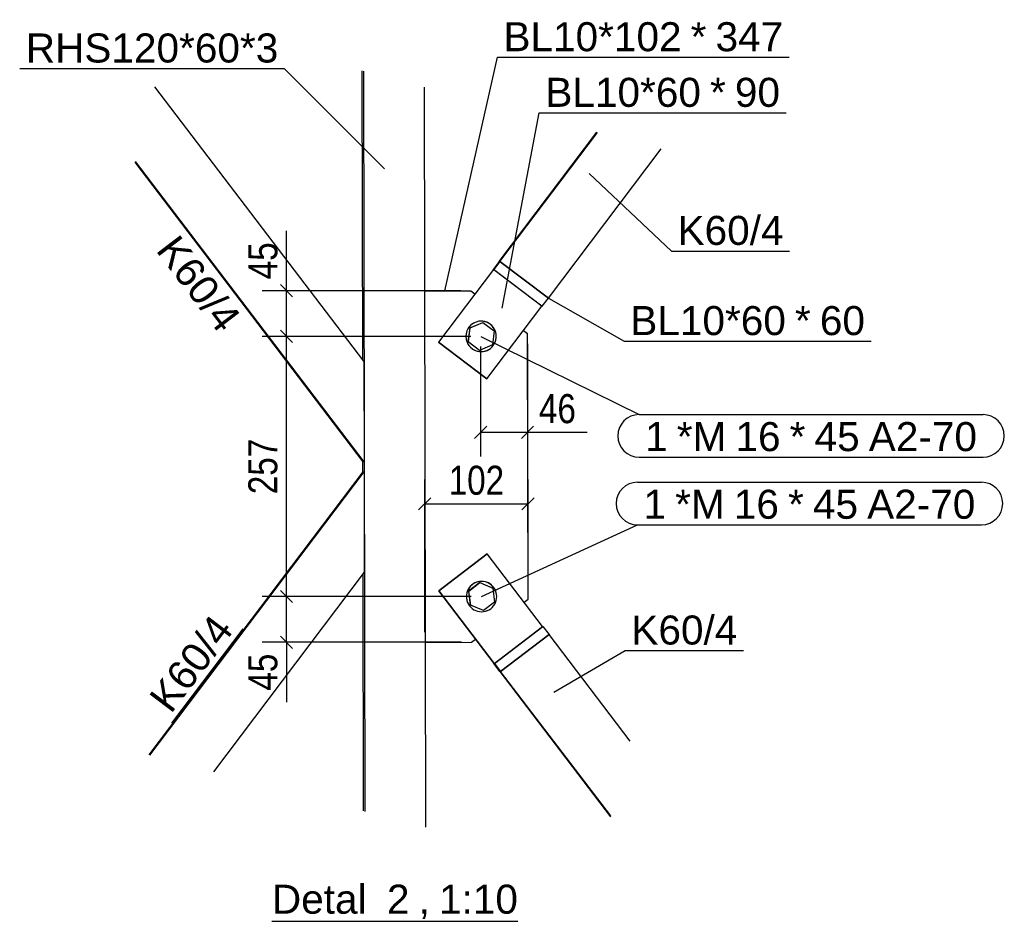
# Model space of a CAD drawing. Header units: millimetres. Extents: x 30 to 208467, y 44 to 15445.
# Tile 59 of 61: x 183691 to 184663, y 45 to 934. Entities that reach past the tile are written whole.
import ezdxf

# ---------------------------------------------------------------- set-up
doc = ezdxf.new("R2010")
doc.units = ezdxf.units.MM
doc.styles.add('Arial', font='ARIAL.TTF', dxfattribs={"height": 0.2})
doc.styles.add('Arial Narrow', font='ARIALN.TTF', dxfattribs={"height": 0.2})

# ---------------------------------------------------------------- blocks, each defined once
blk = doc.blocks.new('Unknown-25 - 51418')
at = {"color": 5}
blk.add_line((183940.22, 45), (184182.98, 45), dxfattribs=at)
at = {"color": 5, "style": 'Arial'}
for s, height, p in [('Detal', 28.652, (183940.22, 52.5)), (' 2', 28.652, (184042.62, 52.5)), ('1:10', 28.652, (184105.11, 52.5)), (',', 28.65, (184084.99, 52.5))]:
    blk.add_text(s, height=height, dxfattribs=at).set_placement(p)
blk = doc.blocks.new('Part-51453 - 51418')
at = {"color": 7}
for p, q in [((184029.81, 599.06), (184029.28, 883.86)), ((184032.16, 153.44), (184030.8, 883.46)), ((184092.19, 137.77), (184090.83, 867.79)), ((184030.01, 488), (184029.99, 498.81)), ((184030.64, 153.84), (184030.2, 387.75))]:
    blk.add_line(p, q, dxfattribs=at)
blk = doc.blocks.new('Part-51454 - 51418')
at = {"color": 7}
for p, q in [((184030.95, 597.55), (183824.71, 868.25)), ((184030.38, 498.31), (183805.26, 793.78)), ((184031.14, 498.31), (183805.46, 794.52)), ((184030.95, 597.55), (184031.14, 498.31)), ((184031.14, 498.31), (184030.38, 498.31))]:
    blk.add_line(p, q, dxfattribs=at)
blk = doc.blocks.new('Part-51461 - 51418')
at = {"color": 7}
for p, q in [((184164.44, 695.88), (184260.84, 823.4)), ((184165.2, 695.88), (184261.48, 823.23)), ((184213.06, 659.7), (184324.29, 806.83)), ((184165.2, 695.88), (184164.44, 695.88)), ((184213.06, 659.7), (184165.2, 695.88))]:
    blk.add_line(p, q, dxfattribs=at)
blk = doc.blocks.new('Part-51464 - 51418')
at = {"color": 7}
for p, q in [((184104.91, 370.98), (184152.63, 407.34)), ((184152.76, 407.34), (184105.04, 370.98)), ((184152.76, 407.34), (184152.63, 407.34)), ((184207.3, 335.76), (184152.76, 407.34)), ((184105.04, 370.98), (184104.91, 370.98)), ((184159.45, 299.39), (184104.91, 370.98)), ((184105.04, 370.98), (184159.58, 299.39)), ((184159.58, 299.39), (184207.3, 335.76)), ((184159.58, 299.39), (184159.45, 299.39))]:
    blk.add_line(p, q, dxfattribs=at)
blk = doc.blocks.new('Part-51455 - 51418')
at = {"color": 7}
for p, q in [((183819.13, 209.06), (184030.39, 488.5)), ((183819.77, 208.89), (184031.16, 488.51)), ((184030.39, 488.5), (184031.16, 488.51)), ((184031.16, 488.51), (184031.34, 389.26)), ((184031.34, 389.26), (183882.58, 192.49))]:
    blk.add_line(p, q, dxfattribs=at)
blk = doc.blocks.new('Part-51460 - 51418')
at = {"color": 7}
for p, q in [((184213.68, 327.8), (184165.96, 291.44)), ((184293.82, 222.61), (184213.68, 327.8)), ((184165.96, 291.44), (184165.19, 291.44)), ((184165.19, 291.44), (184274.37, 148.14)), ((184274.57, 148.88), (184165.96, 291.44))]:
    blk.add_line(p, q, dxfattribs=at)
blk = doc.blocks.new('Part-51463 - 51418')
at = {"color": 7}
for p, q in [((184091.2, 666.91), (184136.65, 666.99)), ((184136.65, 666.99), (184140.63, 663.97)), ((184188.57, 627.73), (184192.48, 624.77)), ((184192.97, 362.65), (184192.48, 624.77)), ((184189.07, 359.68), (184192.97, 362.65)), ((184137.29, 320.22), (184141.27, 323.25)), ((184091.85, 320.14), (184137.29, 320.22))]:
    blk.add_line(p, q, dxfattribs=at)
blk = doc.blocks.new('Bolt-51465 - 51418')
at = {"color": 136}
for p, q in [((184145.35, 379.04), (184134.33, 370.64)), ((184134.46, 370.64), (184145.48, 379.04)), ((184145.43, 379.01), (184145.35, 379.04)), ((184145.35, 379.04), (184145.48, 379.04)), ((184145.48, 379.04), (184158.26, 373.7)), ((184134.33, 370.64), (184136.09, 356.9)), ((184134.33, 370.64), (184134.46, 370.64)), ((184136.22, 356.9), (184134.46, 370.64)), ((184158.26, 373.7), (184160.02, 359.95)), ((184160.02, 359.95), (184149, 351.55)), ((184148.88, 351.55), (184136.09, 356.9)), ((184136.09, 356.9), (184136.22, 356.9)), ((184149, 351.55), (184136.22, 356.9)), ((184148.92, 351.59), (184148.88, 351.55)), ((184148.88, 351.55), (184149, 351.55))]:
    blk.add_line(p, q, dxfattribs=at)
for centre, start, end in [((184147.08, 365.3), 7.30636, 187.30636), ((184147.11, 365.3), 37.30801, 217.30801), ((184147.11, 365.3), 217.30801, 37.30801), ((184147.08, 365.3), 187.30636, 7.30636)]:
    blk.add_arc(centre, 15, start, end, dxfattribs=at)
blk = doc.blocks.new('Part-51466 - 51418')
at = {"color": 7}
for p, q in [((184158.73, 687.9), (184104.45, 616.11)), ((184158.85, 687.9), (184104.58, 616.11)), ((184158.85, 687.9), (184158.73, 687.9)), ((184206.71, 651.72), (184158.85, 687.9)), ((184152.43, 579.93), (184206.71, 651.72)), ((184104.58, 616.11), (184104.45, 616.11)), ((184152.31, 579.93), (184104.45, 616.11)), ((184104.58, 616.11), (184152.43, 579.93)), ((184152.43, 579.93), (184152.31, 579.93))]:
    blk.add_line(p, q, dxfattribs=at)
blk = doc.blocks.new('Bolt-51467 - 51418')
at = {"color": 136}
for p, q in [((184135.58, 630.31), (184148.35, 635.7)), ((184135.71, 630.31), (184148.47, 635.7)), ((184148.35, 635.7), (184148.39, 635.67)), ((184148.35, 635.7), (184148.47, 635.7)), ((184148.47, 635.7), (184159.53, 627.35)), ((184135.58, 630.31), (184133.87, 616.56)), ((184134, 616.56), (184135.71, 630.31)), ((184135.58, 630.31), (184135.71, 630.31)), ((184159.53, 627.35), (184157.82, 613.6)), ((184144.93, 608.2), (184133.87, 616.56)), ((184133.87, 616.56), (184134, 616.56)), ((184145.05, 608.2), (184134, 616.56)), ((184157.82, 613.6), (184145.05, 608.2)), ((184145.01, 608.24), (184144.93, 608.2)), ((184144.93, 608.2), (184145.05, 608.2))]:
    blk.add_line(p, q, dxfattribs=at)
for centre, start, end in [((184146.6, 621.95), 112.90626, 292.90626), ((184146.64, 621.95), 322.90568, 142.90568), ((184146.6, 621.95), 292.90626, 112.90626), ((184146.64, 621.95), 142.90568, 322.90568)]:
    blk.add_arc(centre, 15, start, end, dxfattribs=at)
blk = doc.blocks.new('Part-51491 - 51418')
at = {"color": 7}
for p, q in [((184159.9, 299.39), (184207.62, 335.76)), ((184207.3, 335.76), (184207.62, 335.76)), ((184207.62, 335.76), (184213.68, 327.8)), ((184165.96, 291.44), (184213.68, 327.8)), ((184159.13, 299.39), (184159.33, 299.54)), ((184165.19, 291.44), (184159.13, 299.39)), ((184159.13, 299.39), (184159.9, 299.39)), ((184159.9, 299.39), (184165.96, 291.44)), ((184165.19, 291.44), (184165.96, 291.44))]:
    blk.add_line(p, q, dxfattribs=at)
blk = doc.blocks.new('Part-51492 - 51418')
at = {"color": 7}
for p, q in [((184164.44, 695.88), (184158.41, 687.9)), ((184165.2, 695.88), (184159.17, 687.91)), ((184164.44, 695.88), (184165.2, 695.88)), ((184165.2, 695.88), (184213.06, 659.7)), ((184158.41, 687.9), (184159.17, 687.91)), ((184158.41, 687.9), (184158.61, 687.75)), ((184159.17, 687.91), (184207.03, 651.72)), ((184206.71, 651.72), (184207.03, 651.72)), ((184207.03, 651.72), (184213.06, 659.7))]:
    blk.add_line(p, q, dxfattribs=at)
blk = doc.blocks.new('StraightDimension-51869 - 51418')
at = {"color": 174}
for p, q in [((184091.02, 330.14), (184091.02, 480.74)), ((184192.97, 372.65), (184192.97, 480.74)), ((184097.02, 462.74), (184085.02, 450.74)), ((184091.02, 456.74), (184192.97, 456.74)), ((184186.97, 450.74), (184198.97, 462.74))]:
    blk.add_line(p, q, dxfattribs=at)
at = {"color": 30, "style": 'Arial Narrow'}
blk.add_text('102', height=28.633, dxfattribs=at).set_placement((184114.64, 465.74))
blk = doc.blocks.new('StraightDimension-51875 - 51418')
at = {"color": 174}
for p, q in [((184192.48, 614.77), (184192.48, 503.39)), ((184146.15, 611.95), (184146.15, 503.39)), ((184152.15, 533.39), (184140.15, 521.39)), ((184146.15, 527.39), (184192.48, 527.39)), ((184186.48, 521.39), (184198.48, 533.39)), ((184192.48, 527.39), (184251.45, 527.39)), ((184192.48, 527.39), (184251.45, 527.39))]:
    blk.add_line(p, q, dxfattribs=at)
at = {"color": 30, "style": 'Arial Narrow'}
blk.add_text('46', height=28.633, dxfattribs=at).set_placement((184203.73, 536.39))
blk = doc.blocks.new('StraightDimension-51908 - 51418')
at = {"color": 174}
for p, q in [((183954.53, 666.99), (183954.53, 725.96)), ((183954.53, 666.99), (183954.53, 725.96)), ((183960.53, 660.99), (183948.53, 672.99)), ((184126.65, 666.99), (183930.53, 666.99)), ((183954.53, 621.95), (183954.53, 666.99)), ((184136.47, 621.95), (183930.53, 621.95)), ((183948.53, 627.95), (183960.53, 615.95))]:
    blk.add_line(p, q, dxfattribs=at)
at = {"color": 30, "style": 'Arial Narrow'}
blk.add_text('45', height=28.633, rotation=90.00021, dxfattribs=at).set_placement((183945.53, 678.24))
blk = doc.blocks.new('StraightDimension-51909 - 51418')
at = {"color": 174}
for p, q in [((184136.47, 621.95), (183930.53, 621.95)), ((183960.53, 615.95), (183948.53, 627.95)), ((183954.53, 365.3), (183954.53, 621.95)), ((183948.53, 371.3), (183960.53, 359.3)), ((184136.95, 365.3), (183930.53, 365.3))]:
    blk.add_line(p, q, dxfattribs=at)
at = {"color": 30, "style": 'Arial Narrow'}
blk.add_text('257', height=28.633, rotation=90.00021, dxfattribs=at).set_placement((183945.53, 466.27))
blk = doc.blocks.new('StraightDimension-51910 - 51418')
at = {"color": 174}
for p, q in [((183960.53, 359.3), (183948.53, 371.3)), ((184136.95, 365.3), (183930.53, 365.3)), ((183954.53, 320.22), (183954.53, 365.3)), ((183948.53, 326.22), (183960.53, 314.22)), ((184127.29, 320.22), (183930.53, 320.22)), ((183954.53, 320.22), (183954.53, 261.25)), ((183954.53, 320.22), (183954.53, 261.25))]:
    blk.add_line(p, q, dxfattribs=at)
at = {"color": 30, "style": 'Arial Narrow'}
blk.add_text('45', height=28.633, rotation=90.00021, dxfattribs=at).set_placement((183945.53, 272.5))
blk = doc.blocks.new('Mark-51498 - 51418')
at = {"color": 136}
for p, q in [((184110.96, 666.94), (184162.68, 897.22)), ((184162.68, 897.22), (184450.77, 897.22))]:
    blk.add_line(p, q, dxfattribs=at)
at = {"color": 30, "style": 'Arial'}
for s, height, p in [('BL10*102', 28.652, (184168.68, 903.22)), ('*', 28.65, (184353.45, 903.22)), ('347', 28.652, (184378.02, 903.22))]:
    blk.add_text(s, height=height, dxfattribs=at).set_placement(p)
blk = doc.blocks.new('Mark-51493 - 51418')
at = {"color": 136}
for p in [(183691.31, 886.1), (184051.41, 787.11)]:
    blk.add_line(p, (183952.42, 886.1), dxfattribs=at)
at = {"color": 30, "style": 'Arial'}
blk.add_text('RHS120*60*3', height=28.6523, dxfattribs=at).set_placement((183697.31, 892.1))
blk = doc.blocks.new('Mark-51494 - 51418')
at = {"color": 30, "style": 'Arial'}
blk.add_text('K60/4', height=28.652, rotation=307.30507, dxfattribs=at).set_placement((183824.92, 706.92))
blk = doc.blocks.new('Mark-51495 - 51418')
at = {"color": 136}
blk.add_line((183841.61, 240.45), (183911.9, 333.43), dxfattribs=at)
at = {"color": 30, "style": 'Arial'}
blk.add_text('K60/4', height=28.652, rotation=52.91265, dxfattribs=at).set_placement((183840.44, 248.86))
blk = doc.blocks.new('Mark-51496 - 51418')
at = {"color": 136}
for p, q in [((184218.55, 271.07), (184288.94, 311.98)), ((184288.94, 311.98), (184405.5, 311.98))]:
    blk.add_line(p, q, dxfattribs=at)
at = {"color": 30, "style": 'Arial'}
blk.add_text('K60/4', height=28.652, dxfattribs=at).set_placement((184294.94, 317.98))
blk = doc.blocks.new('Mark-51497 - 51418')
at = {"color": 136}
for p, q in [((184253.25, 782.6), (184334.51, 706.16)), ((184334.51, 706.16), (184451.07, 706.16))]:
    blk.add_line(p, q, dxfattribs=at)
at = {"color": 30, "style": 'Arial'}
blk.add_text('K60/4', height=28.652, dxfattribs=at).set_placement((184340.51, 712.16))
blk = doc.blocks.new('Mark-51500 - 51418')
at = {"color": 136}
for p, q in [((184167.58, 649.88), (184204.04, 842.37)), ((184204.04, 842.37), (184447.63, 842.37))]:
    blk.add_line(p, q, dxfattribs=at)
at = {"color": 30, "style": 'Arial'}
for s, height, p in [('BL10*60', 28.652, (184210.04, 848.37)), ('*', 28.65, (184372.56, 848.37)), ('90', 28.652, (184397.13, 848.37))]:
    blk.add_text(s, height=height, dxfattribs=at).set_placement(p)
blk = doc.blocks.new('Mark-51505 - 51418')
at = {"color": 136}
for p, q in [((184213.06, 659.7), (184287.88, 617.22)), ((184287.88, 617.22), (184531.47, 617.22))]:
    blk.add_line(p, q, dxfattribs=at)
at = {"color": 30, "style": 'Arial'}
for s, height, p in [('BL10*60', 28.652, (184293.88, 623.22)), ('*', 28.65, (184456.4, 623.22)), ('60', 28.652, (184480.97, 623.22))]:
    blk.add_text(s, height=height, dxfattribs=at).set_placement(p)
blk = doc.blocks.new('Mark-51506 - 51418')
at = {"color": 7}
for p, q in [((184300.9, 478.05), (184640.38, 478.05)), ((184146.95, 365.3), (184300.9, 436.05)), ((184300.9, 436.05), (184640.38, 436.05))]:
    blk.add_line(p, q, dxfattribs=at)
for centre, start, end in [((184300.9, 457.05), 90, 270), ((184640.38, 457.05), 270, 90)]:
    blk.add_arc(centre, 21, start, end, dxfattribs=at)
at = {"color": 30, "style": 'Arial'}
for s, height, p in [('1', 28.65, (184306.9, 442.05)), ('*M', 28.652, (184338.15, 442.05)), ('16', 28.652, (184396.04, 442.05)), ('*', 28.65, (184449.55, 442.05)), ('45', 28.652, (184474.12, 442.05)), ('A2-70', 28.652, (184527.62, 442.05))]:
    blk.add_text(s, height=height, dxfattribs=at).set_placement(p)
blk = doc.blocks.new('Mark-51507 - 51418')
at = {"color": 7}
for p, q in [((184146.47, 621.95), (184302.5, 544.77)), ((184302.5, 544.77), (184641.98, 544.77)), ((184302.5, 502.77), (184641.98, 502.77))]:
    blk.add_line(p, q, dxfattribs=at)
for centre, start, end in [((184302.5, 523.77), 90, 270), ((184641.98, 523.77), 270, 90)]:
    blk.add_arc(centre, 21, start, end, dxfattribs=at)
at = {"color": 30, "style": 'Arial'}
for s, height, p in [('1', 28.65, (184308.5, 508.77)), ('*M', 28.652, (184339.76, 508.77)), ('16', 28.652, (184397.65, 508.77)), ('*', 28.65, (184451.15, 508.77)), ('45', 28.652, (184475.73, 508.77)), ('A2-70', 28.652, (184529.23, 508.77))]:
    blk.add_text(s, height=height, dxfattribs=at).set_placement(p)

msp = doc.modelspace()

# ---------------------------------------------------------------- block references
for name in ['Mark-51498 - 51418', 'Mark-51493 - 51418', 'Part-51453 - 51418', 'Mark-51500 - 51418', 'Part-51454 - 51418', 'Part-51461 - 51418', 'Mark-51497 - 51418', 'Mark-51494 - 51418', 'StraightDimension-51908 - 51418', 'Part-51492 - 51418', 'Part-51466 - 51418', 'Part-51463 - 51418', 'Mark-51505 - 51418', 'Bolt-51467 - 51418', 'StraightDimension-51909 - 51418', 'Mark-51507 - 51418', 'StraightDimension-51875 - 51418', 'StraightDimension-51869 - 51418', 'Part-51455 - 51418', 'Mark-51506 - 51418', 'Part-51464 - 51418', 'Bolt-51465 - 51418', 'StraightDimension-51910 - 51418', 'Mark-51495 - 51418', 'Mark-51496 - 51418', 'Part-51491 - 51418', 'Part-51460 - 51418', 'Unknown-25 - 51418']:
    msp.add_blockref(name, (0, 0))

doc.saveas('drawing.dxf')
